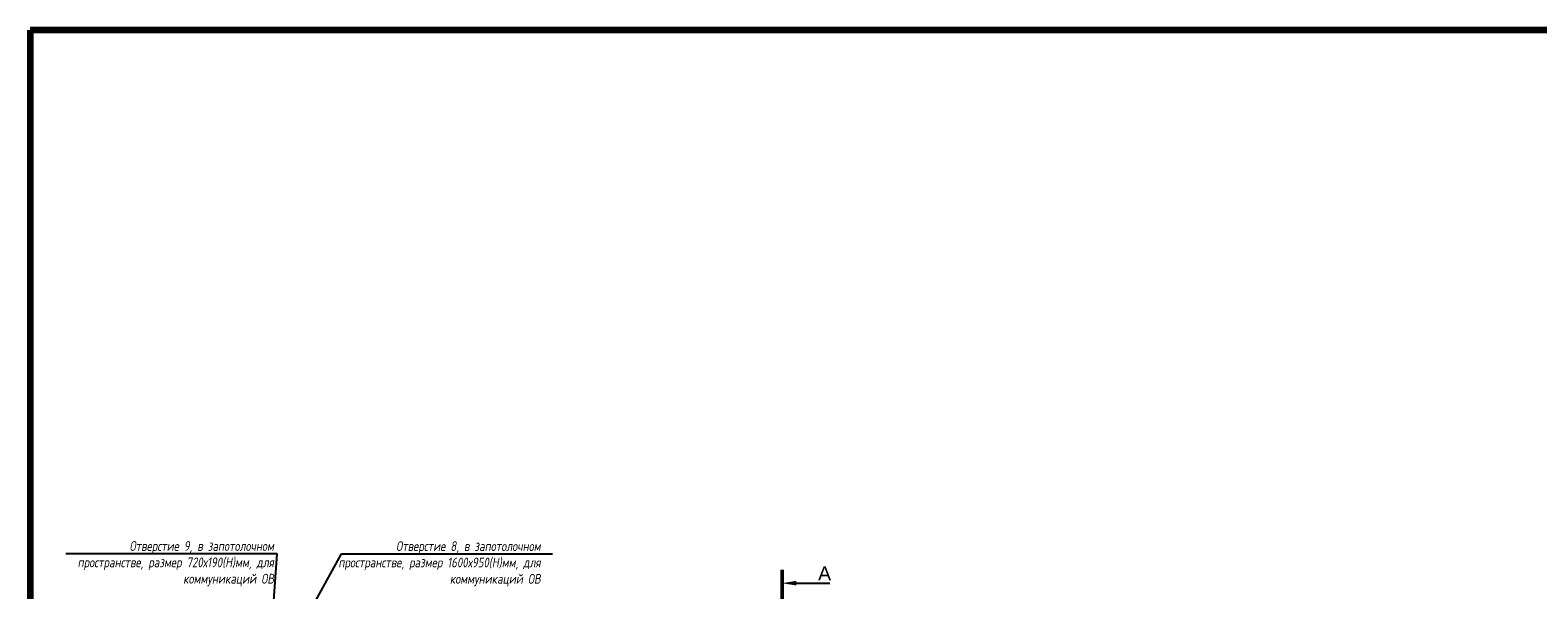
# Model space of a CAD drawing. Header units: millimetres. Extents: x -57162 to 485422, y -209335 to -9481.
# Tile 9 of 256: x -57162 to -35639, y -193600 to -185610. Entities that reach past the tile are written whole.
import ezdxf
from ezdxf import colors
from ezdxf.entities.mleader import LeaderData, LeaderLine
from ezdxf.math import Vec2, Vec3

# ---------------------------------------------------------------- set-up
doc = ezdxf.new("R2010")
doc.units = ezdxf.units.MM
doc.linetypes.add('DASHDOT', pattern=[25.4, 12.7, -6.35, 0, -6.35])
doc.layers.get('Defpoints').update_dxf_attribs({"color": 31})
doc.layers.add('dim_per', color=7, linetype='Continuous', lineweight=9, true_color=0x1c3800)
doc.layers.add('dim_razv', color=7, linetype='DASHDOT', lineweight=9, true_color=0x183018)
doc.styles.add('fl_iso paper', font='isocpeur.ttf', dxfattribs={"width": 0.8, "oblique": 10})
doc.styles.get("Standard").update_dxf_attribs({"font": 'arial.ttf'})

msp = doc.modelspace()

# ---------------------------------------------------------------- linework, layer by layer
at = {"layer": 'Defpoints', "color": 1, "lineweight": 100}
msp.add_lwpolyline([(112921.7, -185610.3), (-57162.1, -185610.3), (-57162.1, -209334.7), (112921.7, -209334.7)], close=True, dxfattribs=at)
at = {"layer": 'dim_razv', "linetype": 'ByBlock', "const_width": 50}
msp.add_lwpolyline([(-46426.2, -193310.7), (-46426.2, -193868.4)], dxfattribs=at)

# ---------------------------------------------------------------- leaders
at = {"layer": 'dim_per', "linetype": 'ByBlock'}
ml = msp.add_multileader_mtext('Standard', dxfattribs=at)
ml.set_content('Отверстие 9, в запотолочном пространстве, размер 720х190(Н)мм, для коммуникаций ОВ', color=256, style='fl_iso paper')
ml.set_leader_properties()
ml.build(insert=Vec2(0, 0))
ml.multileader.update_dxf_attribs({"text_left_attachment_type": 6, "text_right_attachment_type": 6, "dogleg_length": 42})
ctx = ml.context
ctx.base_point, ctx.char_height, ctx.plane_origin = Vec3(-56405.9, -193086), 140, Vec3(-59628.4, -190758.1)
ctx.left_attachment, ctx.right_attachment, ctx.text_align_type = 6, 6, 2
notes = []
notes.append((ctx, [(0, (1, 1, 0), (-53637.9, -193086), (-1, 0), 42, [(0, [(-53836.6, -195946.3)], 0, [])])]))
ctx.mtext.insert, ctx.mtext.width, ctx.mtext.alignment, ctx.mtext.flow_direction = Vec3(-53681.9, -192904), 2942.015, 3, 5
ml = msp.add_multileader_mtext('Standard', dxfattribs=at)
ml.set_content('Отверстие 8, в запотолочном пространстве, размер 1600х950(Н)мм, для коммуникаций ОВ', color=256, style='fl_iso paper')
ml.set_leader_properties()
ml.build(insert=Vec2(0, 0))
ml.multileader.update_dxf_attribs({"text_left_attachment_type": 6, "text_right_attachment_type": 6, "dogleg_length": 252.8})
ctx = ml.context
ctx.base_point, ctx.char_height, ctx.plane_origin = Vec3(-52677.1, -193087.6), 140, Vec3(-54479.5, -189999.4)
ctx.left_attachment, ctx.right_attachment, ctx.text_align_type = 6, 6, 2
notes.append((ctx, [(1, (1, 1, 0), (-52719.2, -193087.6), (1, 0), 42, [(0, [(-53593.4, -194673.2)], 0, [])])]))
ctx.mtext.insert, ctx.mtext.width, ctx.mtext.alignment, ctx.mtext.flow_direction = Vec3(-49874.8, -192905.6), 2942.015, 3, 5
at = {"layer": 'dim_razv', "linetype": 'ByBlock'}
ml = msp.add_multileader_mtext('Standard', dxfattribs=at)
ml.set_content('А', color=256)
ml.set_leader_properties()
ml.build(insert=Vec2(0, 0))
ml.multileader.update_dxf_attribs({"text_left_attachment_type": 6, "text_right_attachment_type": 6, "arrow_head_size": 200})
ctx = ml.context
ctx.base_point, ctx.char_height, ctx.arrow_head_size, ctx.landing_gap_size, ctx.plane_origin = Vec3(-46014.1, -193504.6), 200, 200, 100, Vec3(-46426.2, -193504.6)
ctx.left_attachment, ctx.right_attachment = 6, 6
notes.append((ctx, [(0, (1, 1, 0), (-46019.1, -193504.6), (1, 0), 5.03, [(0, [(-46426.2, -193504.6)], 0, [])])]))
ctx.mtext.insert, ctx.mtext.flow_direction = Vec3(-45914.1, -193264.6), 5
for ctx, leaders in notes:
    for number, flags, end, landing, length, lines in leaders:
        leader = LeaderData()
        leader.index, (leader.has_last_leader_line, leader.has_dogleg_vector, leader.attachment_direction) = number, flags
        leader.last_leader_point, leader.dogleg_vector, leader.dogleg_length = Vec3(end), Vec3(landing), length
        for number, points, colour, breaks in lines:
            line = LeaderLine()
            line.index, line.vertices, line.color, line.breaks = number, Vec3.list(points), colors.encode_raw_color(colour), breaks
            leader.lines.append(line)
        ctx.leaders.append(leader)

doc.saveas('drawing.dxf')
